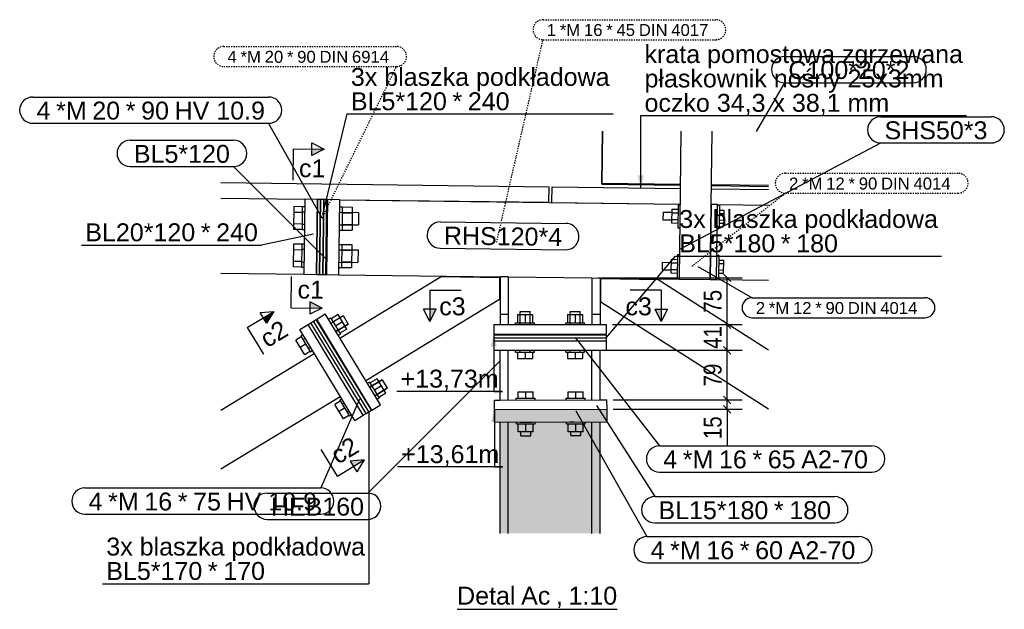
# Model space of a CAD drawing. Header units: millimetres. Extents: x 30 to 208467, y 44 to 15445.
# Tile 5 of 61: x 23642 to 25217, y 45 to 988. Entities that reach past the tile are written whole.
import ezdxf

# ---------------------------------------------------------------- set-up
doc = ezdxf.new("R2010")
doc.units = ezdxf.units.MM
doc.linetypes.add('DXK_LINE_DOT2', pattern=[3.9198, 1.9599, -1.9599])
doc.styles.add('Arial', font='ARIAL.TTF', dxfattribs={"height": 0.2})
doc.styles.add('Arial Narrow', font='ARIALN.TTF', dxfattribs={"height": 0.2})

# ---------------------------------------------------------------- blocks, each defined once
blk = doc.blocks.new('Unknown-19 - 41567')
at = {"color": 5}
blk.add_line((24342, 45), (24598.1, 45), dxfattribs=at)
at = {"color": 5, "style": 'Arial'}
for s, height, p in [('Detal', 28.65, (24342, 52.5)), ('Ac', 28.65, (24444.4, 52.5)), ('1:10', 28.65, (24520.2, 52.5)), (',', 28.7, (24500.1, 52.5))]:
    blk.add_text(s, height=height, dxfattribs=at).set_placement(p)
blk = doc.blocks.new('Part-41621 - 41567')
at = {"color": 7}
for p, q in [((24423.7, 576.9), (24410.7, 576.9)), ((24410.7, 576.9), (24410.7, 500.3)), ((24423.7, 576.9), (24423.7, 500.3)), ((24557.7, 575.1), (24557.7, 500.3)), ((24557.7, 575.1), (24570.7, 574.9)), ((24570.7, 574.9), (24570.7, 500.3)), ((24410.7, 516.9), (24423.7, 516.9)), ((24557.7, 516.9), (24570.7, 516.9))]:
    blk.add_line(p, q, dxfattribs=at)
blk = doc.blocks.new('Part-75661 - 41567')
at = {"color": 7}
for p, q in [((24573.7, 724.9), (24574.8, 809.6)), ((24573.9, 724.9), (24573.7, 724.9))]:
    blk.add_line(p, q, dxfattribs=at)
blk = doc.blocks.new('Part-41607 - 41567')
blk.add_hatch(color=96).paths.add_polyline_path([(24427.3, 344.7), (24423.7, 344.7), (24410.7, 344.6), (24410.7, 166.5), (24570.7, 166.5), (24570.7, 344.9), (24557.7, 344.9)])
at = {"color": 96}
for p, q in [((24410.7, 166.5), (24410.7, 344.6)), ((24423.7, 166.5), (24423.7, 344.7)), ((24557.7, 166.5), (24557.7, 344.9)), ((24570.7, 166.5), (24570.7, 344.9))]:
    blk.add_line(p, q, dxfattribs=at)
blk = doc.blocks.new('Bolt-41730 - 41567')
at = {"color": 7}
for p, q in [((24442.7, 484.3), (24442.7, 485.3)), ((24442.7, 484.3), (24442.7, 485.3)), ((24458.7, 484.3), (24458.7, 485.3)), ((24458.7, 484.3), (24458.7, 485.3)), ((24522.7, 484.3), (24522.7, 485.3)), ((24522.7, 484.3), (24522.7, 485.3)), ((24538.7, 484.3), (24538.7, 485.3)), ((24538.7, 484.3), (24538.7, 485.3))]:
    blk.add_line(p, q, dxfattribs=at)
blk = doc.blocks.new('Part-41626 - 41567')
blk.add_hatch(color=96).paths.add_polyline_path([(24401.8, 344.6), (24581.8, 344.9), (24581.8, 364.9), (24401.8, 364.6)])
at = {"color": 96}
for p, q in [((24401.8, 364.6), (24581.8, 364.9)), ((24401.8, 344.6), (24401.8, 364.6)), ((24581.8, 344.9), (24581.8, 364.9)), ((24401.8, 344.6), (24581.8, 344.9))]:
    blk.add_line(p, q, dxfattribs=at)
blk = doc.blocks.new('Part-41622 - 41567')
at = {"color": 7}
for p, q in [((24154.6, 700.2), (24698.5, 693.3)), ((24758.5, 692.5), (24840.3, 691.5)), ((24153.1, 580.2), (24410.7, 576.9)), ((24423.7, 576.8), (24557.7, 575.1)), ((24570.7, 574.9), (24697, 573.3)), ((24757, 572.5), (24840.3, 571.5))]:
    blk.add_line(p, q, dxfattribs=at)
blk = doc.blocks.new('Bolt-41627 - 41567')
at = {"color": 7}
for p, q in [((24443.3, 344.4), (24443.3, 344.7)), ((24443.3, 344.4), (24443.3, 344.7)), ((24443.7, 344.5), (24443.3, 344.4)), ((24443.3, 344.4), (24461.3, 344.5)), ((24461.3, 344.5), (24461.3, 344.7)), ((24461.3, 344.5), (24461.3, 344.7)), ((24523.7, 344.8), (24523.3, 344.8)), ((24523.3, 344.8), (24529.5, 344.8)), ((24523.3, 344.8), (24523.3, 344.8)), ((24523.3, 344.8), (24523.3, 344.8))]:
    blk.add_line(p, q, dxfattribs=at)
blk = doc.blocks.new('Part-41630 - 41567')
at = {"color": 7}
for p, q in [((24401.7, 379.6), (24410.7, 379.6)), ((24570.7, 379.9), (24581.7, 379.9))]:
    blk.add_line(p, q, dxfattribs=at)
blk = doc.blocks.new('Part-41697 - 41567')
at = {"color": 7}
for p, q in [((23964.1, 727.6), (24489.1, 721)), ((24488.8, 696), (24489.1, 721)), ((23964.1, 702.6), (24098.6, 700.9)), ((24133.6, 700.5), (24134.6, 700.5)), ((24154.6, 700.2), (24488.8, 696))]:
    blk.add_line(p, q, dxfattribs=at)
blk = doc.blocks.new('Part-41643 - 41567')
at = {"color": 7}
for p, q in [((24571.7, 536.5), (24571.7, 573.9)), ((24571.7, 573.9), (24663.5, 572.7)), ((24663.5, 572.7), (24840.3, 459.8)), ((24840.3, 364.9), (24571.7, 536.5))]:
    blk.add_line(p, q, dxfattribs=at)
blk = doc.blocks.new('Part-41645 - 41567')
at = {"color": 7}
for p, q in [((24154.5, 478.9), (24316.3, 577.1)), ((24316.3, 577.1), (24409.7, 576)), ((24409.7, 576), (24409.8, 540.3)), ((24409.8, 540.3), (24196, 410.6))]:
    blk.add_line(p, q, dxfattribs=at)
blk = doc.blocks.new('Part-41713 - 41567')
at = {"color": 7}
for p, q in [((24410.7, 379.6), (24410.7, 459.3)), ((24423.7, 379.7), (24423.7, 459.3)), ((24557.7, 379.9), (24557.7, 459.3)), ((24570.7, 379.9), (24570.7, 459.3))]:
    blk.add_line(p, q, dxfattribs=at)
blk = doc.blocks.new('Part-41649 - 41567')
at = {"color": 7}
for p, q in [((24090.2, 492.5), (24103.8, 500.8)), ((24178.4, 347.2), (24090.2, 492.5)), ((24192, 355.5), (24103.8, 500.8)), ((24178.4, 347.2), (24192, 355.5))]:
    blk.add_line(p, q, dxfattribs=at)
blk = doc.blocks.new('Part-41650 - 41567')
at = {"color": 7}
for p, q in [((24117.5, 509.1), (24131.2, 517.4)), ((24205.7, 363.8), (24117.5, 509.1)), ((24219.4, 372.1), (24131.2, 517.4)), ((24205.7, 363.8), (24219.4, 372.1))]:
    blk.add_line(p, q, dxfattribs=at)
blk = doc.blocks.new('Bolt-41651 - 41567')
at = {"color": 7}
for p, q in [((24139.8, 510.9), (24136.4, 508.9)), ((24139.8, 510.9), (24155.4, 485.3)), ((24140, 502.9), (24159.7, 514.8)), ((24140, 502.9), (24159.7, 514.8)), ((24151.7, 516.4), (24140.6, 509.7)), ((24158.7, 504.9), (24147.6, 498.1)), ((24165.7, 493.3), (24151.7, 516.4)), ((24159.7, 514.8), (24168, 501.1)), ((24125.5, 494.1), (24126.3, 494.6)), ((24125.5, 494.1), (24126.3, 494.6)), ((24148.3, 489.2), (24168, 501.1)), ((24168, 501.1), (24148.3, 489.2)), ((24165.7, 493.3), (24154.6, 486.6)), ((24092.7, 480.6), (24084.2, 475.4)), ((24098.2, 452.3), (24084.2, 475.4)), ((24095.3, 484), (24091.9, 481.9)), ((24091.9, 481.9), (24107.5, 456.2)), ((24099, 478), (24095.6, 475.9)), ((24133.8, 480.4), (24134.6, 480.9)), ((24133.8, 480.4), (24134.6, 480.9)), ((24155.4, 485.3), (24151.9, 483.2)), ((24099.7, 469.1), (24091.2, 463.9)), ((24106.7, 457.5), (24098.2, 452.3)), ((24107.3, 464.3), (24103.9, 462.2)), ((24110.9, 458.3), (24107.5, 456.2)), ((24221.9, 412.2), (24202.3, 400.3)), ((24214, 413.8), (24202.8, 407.1)), ((24228, 390.7), (24214, 413.8)), ((24221.9, 412.2), (24230.2, 398.5)), ((24202.1, 408.4), (24198.6, 406.3)), ((24202.1, 408.4), (24217.6, 382.7)), ((24221, 402.3), (24209.8, 395.5)), ((24210.6, 386.6), (24230.2, 398.5)), ((24210.6, 386.6), (24230.2, 398.5)), ((24155, 378), (24146.4, 372.8)), ((24157.6, 381.4), (24154.2, 379.3)), ((24154.2, 379.3), (24169.8, 353.7)), ((24187.7, 391.5), (24188.6, 392)), ((24187.7, 391.5), (24188.6, 392)), ((24196, 377.8), (24196.9, 378.3)), ((24196, 377.8), (24196.9, 378.3)), ((24217.6, 382.7), (24214.2, 380.6)), ((24228, 390.7), (24216.8, 384)), ((24160.4, 349.7), (24146.4, 372.8)), ((24162, 366.5), (24153.4, 361.3)), ((24161.2, 375.4), (24157.8, 373.3)), ((24169, 354.9), (24160.4, 349.7)), ((24169.5, 361.7), (24166.1, 359.6)), ((24173.2, 355.7), (24169.8, 353.7))]:
    blk.add_line(p, q, dxfattribs=at)
blk = doc.blocks.new('Part-41716 - 41567')
at = {"color": 7}
for p, q in [((24400.7, 474.3), (24400.7, 459.3)), ((24400.7, 474.3), (24580.7, 474.3)), ((24580.7, 474.3), (24580.7, 459.3)), ((24400.7, 459.3), (24580.7, 459.3))]:
    blk.add_line(p, q, dxfattribs=at)
blk = doc.blocks.new('Part-41720 - 41567')
at = {"color": 7}
for p, q in [((24400.7, 479.3), (24400.7, 474.3)), ((24400.7, 479.3), (24580.7, 479.3)), ((24400.7, 474.3), (24580.7, 474.3)), ((24580.7, 479.3), (24580.7, 474.3))]:
    blk.add_line(p, q, dxfattribs=at)
blk = doc.blocks.new('Bolt-41721 - 41567')
at = {"color": 7}
for p, q in [((24436.7, 382.7), (24466.7, 382.7)), ((24436.7, 379.7), (24436.7, 382.7)), ((24439.7, 382.7), (24439.7, 392.7)), ((24439.7, 392.7), (24463.7, 392.7)), ((24451.7, 382.7), (24451.7, 392.7)), ((24463.7, 382.7), (24463.7, 392.7)), ((24466.7, 379.7), (24466.7, 382.7)), ((24516.7, 382.8), (24546.7, 382.9)), ((24516.7, 379.8), (24516.7, 382.8)), ((24519.7, 382.8), (24519.7, 392.8)), ((24519.7, 392.8), (24543.7, 392.8)), ((24531.7, 382.8), (24531.7, 392.8)), ((24543.7, 382.8), (24543.7, 392.8)), ((24546.7, 379.9), (24546.7, 382.9)), ((24436.8, 341.7), (24436.8, 344.7)), ((24436.8, 341.7), (24466.8, 341.7)), ((24439.8, 328.7), (24439.8, 341.7)), ((24451.8, 328.7), (24451.8, 341.7)), ((24463.8, 328.7), (24463.8, 341.7)), ((24466.8, 341.7), (24466.8, 344.7)), ((24516.8, 341.8), (24516.8, 344.8)), ((24516.8, 341.8), (24546.8, 341.9)), ((24519.8, 328.8), (24519.8, 341.8)), ((24531.8, 328.8), (24531.8, 341.8)), ((24543.8, 328.8), (24543.8, 341.8)), ((24546.8, 341.9), (24546.8, 344.9)), ((24463.8, 328.7), (24439.8, 328.7)), ((24443.8, 322.7), (24443.8, 328.7)), ((24443.8, 322.7), (24459.8, 322.7)), ((24459.8, 322.7), (24459.8, 328.7)), ((24543.8, 328.8), (24519.8, 328.8)), ((24523.8, 322.8), (24523.8, 328.8)), ((24523.8, 322.8), (24539.8, 322.8)), ((24539.8, 322.8), (24539.8, 328.8))]:
    blk.add_line(p, q, dxfattribs=at)
blk = doc.blocks.new('Part-41729 - 41567')
at = {"color": 7}
for p, q in [((24400.7, 500.3), (24410.7, 500.3)), ((24570.7, 500.3), (24580.7, 500.3))]:
    blk.add_line(p, q, dxfattribs=at)
blk = doc.blocks.new('Bolt-41658 - 41567')
at = {"color": 7}
for p, q in [((24139.8, 510.9), (24136.4, 508.9)), ((24139.8, 510.9), (24155.4, 485.3)), ((24140, 502.9), (24159.7, 514.8)), ((24140, 502.9), (24159.7, 514.8)), ((24151.7, 516.4), (24140.6, 509.7)), ((24158.7, 504.9), (24147.6, 498.1)), ((24165.7, 493.3), (24151.7, 516.4)), ((24159.7, 514.8), (24168, 501.1)), ((24125.5, 494.1), (24126.3, 494.6)), ((24125.5, 494.1), (24126.3, 494.6)), ((24148.3, 489.2), (24168, 501.1)), ((24168, 501.1), (24148.3, 489.2)), ((24165.7, 493.3), (24154.6, 486.6)), ((24092.7, 480.6), (24084.2, 475.4)), ((24098.2, 452.3), (24084.2, 475.4)), ((24095.3, 484), (24091.9, 481.9)), ((24091.9, 481.9), (24107.5, 456.2)), ((24099, 478), (24095.6, 475.9)), ((24133.8, 480.4), (24134.6, 480.9)), ((24133.8, 480.4), (24134.6, 480.9)), ((24155.4, 485.3), (24151.9, 483.2)), ((24099.7, 469.1), (24091.2, 463.9)), ((24106.7, 457.5), (24098.2, 452.3)), ((24107.3, 464.3), (24103.9, 462.2)), ((24110.9, 458.3), (24107.5, 456.2)), ((24202.3, 400.3), (24221.9, 412.2)), ((24202.3, 400.3), (24221.9, 412.2)), ((24214, 413.8), (24202.8, 407.1)), ((24228, 390.7), (24214, 413.8)), ((24221.9, 412.2), (24230.2, 398.5)), ((24202.1, 408.4), (24198.6, 406.3)), ((24202.1, 408.4), (24217.6, 382.7)), ((24221, 402.3), (24209.8, 395.5)), ((24230.2, 398.5), (24210.6, 386.6)), ((24155, 378), (24146.4, 372.8)), ((24157.6, 381.4), (24154.2, 379.3)), ((24154.2, 379.3), (24169.8, 353.7)), ((24187.7, 391.5), (24188.6, 392)), ((24187.7, 391.5), (24188.6, 392)), ((24196, 377.8), (24196.9, 378.3)), ((24196, 377.8), (24196.9, 378.3)), ((24217.6, 382.7), (24214.2, 380.6)), ((24228, 390.7), (24216.8, 384)), ((24160.4, 349.7), (24146.4, 372.8)), ((24162, 366.5), (24153.4, 361.3)), ((24161.2, 375.4), (24157.8, 373.3)), ((24169, 354.9), (24160.4, 349.7)), ((24169.5, 361.7), (24166.1, 359.6)), ((24173.2, 355.7), (24169.8, 353.7))]:
    blk.add_line(p, q, dxfattribs=at)
blk = doc.blocks.new('Part-41659 - 41567')
at = {"color": 7}
for p, q in [((24133.2, 670.5), (24134.2, 670.5)), ((24132.4, 610.5), (24133.4, 610.5))]:
    blk.add_line(p, q, dxfattribs=at)
blk = doc.blocks.new('Part-41733 - 41567')
at = {"color": 7}
for p, q in [((24108.1, 503.4), (24112.4, 506)), ((24200.6, 360.7), (24112.4, 506)), ((24196.3, 358.1), (24108.1, 503.4)), ((24196.3, 358.1), (24200.6, 360.7))]:
    blk.add_line(p, q, dxfattribs=at)
blk = doc.blocks.new('Part-41726 - 41567')
at = {"color": 7}
blk.add_line((24400.7, 484.3), (24580.7, 484.3), dxfattribs=at)
blk = doc.blocks.new('Part-41736 - 41567')
at = {"color": 7}
for p, q in [((24103.8, 500.8), (24108.1, 503.4)), ((24192, 355.5), (24103.8, 500.8)), ((24196.3, 358.1), (24108.1, 503.4)), ((24192, 355.5), (24196.3, 358.1))]:
    blk.add_line(p, q, dxfattribs=at)
blk = doc.blocks.new('Part-41687 - 41567')
at = {"color": 7}
for p, q in [((24493.5, 695.9), (24493.9, 720.9)), ((24493.9, 720.9), (24698.8, 718.3)), ((24748.8, 717.7), (24840.3, 716.5)), ((24493.5, 695.9), (24698.5, 693.3)), ((24758.5, 692.5), (24840.3, 691.5))]:
    blk.add_line(p, q, dxfattribs=at)
blk = doc.blocks.new('Part-41712 - 41567')
at = {"color": 7}
for p, q in [((24401.7, 379.6), (24581.7, 379.9)), ((24401.8, 364.6), (24401.7, 379.6)), ((24581.8, 364.9), (24581.7, 379.9)), ((24401.8, 364.6), (24581.8, 364.9))]:
    blk.add_line(p, q, dxfattribs=at)
blk = doc.blocks.new('Part-41717 - 41567')
at = {"color": 7}
for p, q in [((24400.7, 500.3), (24400.7, 485.3)), ((24400.7, 500.3), (24580.7, 500.3)), ((24580.7, 500.3), (24580.7, 485.3)), ((24400.7, 485.3), (24580.7, 485.3))]:
    blk.add_line(p, q, dxfattribs=at)
blk = doc.blocks.new('Bolt-41718 - 41567')
at = {"color": 7}
for p, q in [((24442.7, 521.3), (24458.7, 521.3)), ((24442.7, 500.3), (24442.7, 521.3)), ((24458.7, 500.3), (24458.7, 521.3)), ((24522.7, 521.3), (24538.7, 521.3)), ((24522.7, 500.3), (24522.7, 521.3)), ((24538.7, 500.3), (24538.7, 521.3)), ((24438.7, 516.3), (24462.7, 516.3)), ((24438.7, 516.3), (24438.7, 503.3)), ((24450.7, 516.3), (24450.7, 503.3)), ((24462.7, 516.3), (24462.7, 503.3)), ((24518.7, 516.3), (24542.7, 516.3)), ((24518.7, 516.3), (24518.7, 503.3)), ((24530.7, 516.3), (24530.7, 503.3)), ((24542.7, 516.3), (24542.7, 503.3)), ((24435.7, 503.3), (24465.7, 503.3)), ((24435.7, 500.3), (24435.7, 503.3)), ((24465.7, 500.3), (24465.7, 503.3)), ((24515.7, 503.3), (24545.7, 503.3)), ((24515.7, 500.3), (24515.7, 503.3)), ((24545.7, 500.3), (24545.7, 503.3)), ((24442.7, 484.3), (24442.7, 485.3)), ((24442.7, 484.3), (24442.7, 485.3)), ((24458.7, 484.3), (24458.7, 485.3)), ((24458.7, 484.3), (24458.7, 485.3)), ((24522.7, 484.3), (24522.7, 485.3)), ((24522.7, 484.3), (24522.7, 485.3)), ((24538.7, 484.3), (24538.7, 485.3)), ((24538.7, 484.3), (24538.7, 485.3)), ((24435.7, 456.3), (24435.7, 459.3)), ((24442.7, 456.3), (24442.7, 459.3)), ((24458.7, 456.3), (24458.7, 459.3)), ((24465.7, 456.3), (24465.7, 459.3)), ((24515.7, 456.3), (24515.7, 459.3)), ((24522.7, 456.3), (24522.7, 459.3)), ((24538.7, 456.3), (24538.7, 459.3)), ((24545.7, 456.3), (24545.7, 459.3)), ((24435.7, 456.3), (24465.7, 456.3)), ((24438.7, 456.3), (24438.7, 446.3)), ((24438.7, 446.3), (24462.7, 446.3)), ((24450.7, 456.3), (24450.7, 446.3)), ((24462.7, 456.3), (24462.7, 446.3)), ((24515.7, 456.3), (24545.7, 456.3)), ((24518.7, 456.3), (24518.7, 446.3)), ((24518.7, 446.3), (24542.7, 446.3)), ((24530.7, 456.3), (24530.7, 446.3)), ((24542.7, 456.3), (24542.7, 446.3))]:
    blk.add_line(p, q, dxfattribs=at)
blk = doc.blocks.new('Part-41719 - 41567')
at = {"color": 7}
for p, q in [((24400.7, 484.3), (24400.7, 479.3)), ((24400.7, 484.3), (24580.7, 484.3)), ((24400.7, 479.3), (24580.7, 479.3)), ((24580.7, 484.3), (24580.7, 479.3))]:
    blk.add_line(p, q, dxfattribs=at)
blk = doc.blocks.new('Part-41728 - 41567')
at = {"color": 7}
blk.add_line((24580.7, 474.3), (24580.7, 474.3), dxfattribs=at)
blk = doc.blocks.new('Part-41732 - 41567')
at = {"color": 7}
for p, q in [((24112.4, 506), (24116.7, 508.6)), ((24200.6, 360.7), (24112.4, 506)), ((24204.9, 363.3), (24116.7, 508.6)), ((24200.6, 360.7), (24204.9, 363.3))]:
    blk.add_line(p, q, dxfattribs=at)
blk = doc.blocks.new('Part-95271 - 41567')
at = {"color": 7}
for p, q in [((24748.5, 692.7), (24747, 572.7)), ((24758.5, 692.5), (24748.5, 692.7)), ((24757, 572.5), (24758.5, 692.5)), ((24747, 572.7), (24757, 572.5))]:
    blk.add_line(p, q, dxfattribs=at)
blk = doc.blocks.new('Part-42004 - 41567')
at = {"color": 7}
for p, q in [((23964.1, 702.6), (24098.6, 700.9)), ((23964.1, 582.6), (24097.1, 580.9))]:
    blk.add_line(p, q, dxfattribs=at)
blk = doc.blocks.new('Part-42005 - 41567')
at = {"color": 7}
for p, q in [((24098.6, 700.9), (24097.1, 580.9)), ((24118.6, 700.7), (24098.6, 700.9)), ((24117.1, 580.7), (24118.6, 700.7)), ((24097.1, 580.9), (24117.1, 580.7))]:
    blk.add_line(p, q, dxfattribs=at)
blk = doc.blocks.new('Part-42006 - 41567')
at = {"color": 7}
for p, q in [((24134.6, 700.5), (24133.1, 580.5)), ((24154.6, 700.2), (24134.6, 700.5)), ((24153.1, 580.2), (24154.6, 700.2)), ((24133.1, 580.5), (24153.1, 580.2))]:
    blk.add_line(p, q, dxfattribs=at)
blk = doc.blocks.new('Bolt-42007 - 41567')
at = {"color": 7}
for p, q in [((24081, 652.7), (24081.4, 689.6)), ((24081.3, 680.4), (24094.3, 680.2)), ((24081.4, 689.6), (24094.4, 689.4)), ((24094.4, 689.5), (24094, 652.5)), ((24094.3, 681), (24098.3, 680.9)), ((24094.4, 689.5), (24098.4, 689.4)), ((24133.3, 680.5), (24134.3, 680.5)), ((24133.3, 680.5), (24134.3, 680.5)), ((24154.3, 680.2), (24184.3, 679.8)), ((24154.4, 688.7), (24158.4, 688.7)), ((24158.4, 688.7), (24158, 651.7)), ((24158.3, 679.4), (24174.3, 679.2)), ((24158.4, 688.6), (24174.4, 688.4)), ((24174.4, 688.4), (24174, 651.5)), ((24184.3, 679.8), (24184.1, 659.8)), ((24081.1, 661.9), (24094.1, 661.7)), ((24094, 652.5), (24081, 652.7)), ((24094, 652.5), (24098, 652.4)), ((24094.1, 661), (24098.1, 660.9)), ((24133.1, 660.5), (24134.1, 660.5)), ((24133.1, 660.5), (24134.1, 660.5)), ((24154, 651.7), (24158, 651.7)), ((24154.1, 660.2), (24184.1, 659.8)), ((24158, 651.7), (24174, 651.5)), ((24158.1, 660.9), (24174.1, 660.7)), ((24080.2, 592.7), (24080.7, 629.6)), ((24080.6, 620.4), (24093.6, 620.2)), ((24080.7, 629.6), (24093.7, 629.5)), ((24093.7, 629.5), (24093.2, 592.5)), ((24093.6, 621), (24097.6, 620.9)), ((24093.7, 629.5), (24097.7, 629.4)), ((24132.6, 620.5), (24133.6, 620.5)), ((24132.6, 620.5), (24133.6, 620.5)), ((24153.6, 620.2), (24183.6, 619.8)), ((24153.7, 628.7), (24157.7, 628.7)), ((24157.7, 628.7), (24157.2, 591.7)), ((24157.5, 619.4), (24173.5, 619.2)), ((24157.7, 628.6), (24173.7, 628.4)), ((24173.7, 628.4), (24173.2, 591.5)), ((24183.6, 619.8), (24183.3, 599.8)), ((24080.3, 601.9), (24093.3, 601.7)), ((24093.3, 601), (24097.3, 600.9)), ((24132.3, 600.5), (24133.3, 600.5)), ((24132.3, 600.5), (24133.3, 600.5)), ((24153.3, 600.2), (24183.3, 599.8)), ((24157.3, 600.9), (24173.3, 600.7)), ((24093.2, 592.5), (24080.2, 592.7)), ((24093.2, 592.5), (24097.2, 592.4)), ((24153.2, 591.7), (24157.2, 591.7)), ((24157.2, 591.7), (24173.2, 591.5))]:
    blk.add_line(p, q, dxfattribs=at)
blk = doc.blocks.new('Part-42011 - 41567')
at = {"color": 7}
for p, q in [((23964.1, 363.4), (24113.5, 454)), ((23964.1, 269.8), (24155, 385.6))]:
    blk.add_line(p, q, dxfattribs=at)
blk = doc.blocks.new('Part-42016 - 41567')
at = {"color": 7}
for p, q in [((24128.6, 700.5), (24127.1, 580.5)), ((24133.6, 700.5), (24128.6, 700.5)), ((24132.1, 580.5), (24133.6, 700.5)), ((24127.1, 580.5), (24132.1, 580.5))]:
    blk.add_line(p, q, dxfattribs=at)
blk = doc.blocks.new('Part-42017 - 41567')
at = {"color": 7}
for p, q in [((24123.6, 700.6), (24122.1, 580.6)), ((24128.6, 700.5), (24123.6, 700.6)), ((24127.1, 580.5), (24128.6, 700.5)), ((24122.1, 580.6), (24127.1, 580.5))]:
    blk.add_line(p, q, dxfattribs=at)
blk = doc.blocks.new('Part-42018 - 41567')
at = {"color": 7}
for p, q in [((24118.6, 700.7), (24117.1, 580.7)), ((24123.6, 700.6), (24118.6, 700.7)), ((24122.1, 580.6), (24123.6, 700.6)), ((24117.1, 580.7), (24122.1, 580.6))]:
    blk.add_line(p, q, dxfattribs=at)
blk = doc.blocks.new('Part-75682 - 41567')
at = {"color": 7}
blk.add_line((24132.1, 580.5), (24133.1, 580.5), dxfattribs=at)
blk = doc.blocks.new('Part-95269 - 41567')
at = {"color": 7}
for p, q in [((24700, 809.6), (24697, 573.3)), ((24747, 572.7), (24750, 809.6)), ((24697, 573.3), (24747, 572.7))]:
    blk.add_line(p, q, dxfattribs=at)
blk = doc.blocks.new('Bolt-95272 - 41567')
at = {"color": 7}
for p, q in [((24671.4, 679.3), (24671.2, 668.1)), ((24671.4, 680.1), (24671.4, 679.3)), ((24671.4, 680.1), (24685.4, 680)), ((24685.4, 684.9), (24685.1, 663)), ((24685.4, 684.9), (24695.4, 684.8)), ((24685.4, 679.4), (24695.4, 679.3)), ((24695.5, 692.3), (24695, 655.3)), ((24695.5, 692.3), (24698.5, 692.3)), ((24758.5, 691.5), (24761.5, 691.5)), ((24761.5, 691.5), (24761, 654.5)), ((24761.3, 678.2), (24768.8, 678.1)), ((24761.4, 683.4), (24768.9, 683.3)), ((24768.9, 683.3), (24768.6, 662.5)), ((24671.2, 668.1), (24685.2, 668)), ((24685.1, 663), (24695.1, 662.9)), ((24685.2, 668.5), (24695.2, 668.3)), ((24761.1, 662.6), (24768.6, 662.5)), ((24761.2, 667.8), (24768.7, 667.7)), ((24695, 655.3), (24698, 655.3)), ((24758, 654.5), (24761, 654.5)), ((24670.3, 599.3), (24670.2, 588.1)), ((24670.3, 600.1), (24670.3, 599.3)), ((24670.3, 600.1), (24684.3, 600)), ((24684.4, 604.9), (24684.1, 583)), ((24684.3, 599.4), (24694.3, 599.3)), ((24684.4, 604.9), (24694.4, 604.8)), ((24694.5, 612.3), (24694, 575.3)), ((24694.5, 612.3), (24697.5, 612.3)), ((24757.5, 611.5), (24760.5, 611.5)), ((24760.5, 611.5), (24760, 574.5)), ((24760.4, 603.4), (24767.9, 603.3)), ((24767.9, 603.3), (24767.6, 582.5)), ((24670.2, 588.1), (24684.2, 588)), ((24684.1, 583), (24694.1, 582.9)), ((24684.2, 588.5), (24694.2, 588.3)), ((24760.2, 587.8), (24767.7, 587.7)), ((24760.3, 598.2), (24767.8, 598.1)), ((24694, 575.3), (24697, 575.3)), ((24757, 574.5), (24760, 574.5)), ((24760.1, 582.6), (24767.6, 582.5))]:
    blk.add_line(p, q, dxfattribs=at)
blk = doc.blocks.new('Part-95274 - 41567')
at = {"color": 7}
for p, q in [((24573.9, 724.9), (24575, 809.6)), ((24573.9, 726.9), (24698.9, 725.3)), ((24573.9, 724.9), (24698.9, 723.3)), ((24748.9, 724.7), (24840.3, 723.5)), ((24748.9, 722.7), (24840.3, 721.5))]:
    blk.add_line(p, q, dxfattribs=at)
blk = doc.blocks.new('StraightDimension-75839 - 41567')
at = {"color": 174}
for p, q in [((24500.7, 459.3), (24798.1, 459.3)), ((24780.1, 453.3), (24768.1, 465.3)), ((24774.1, 379.9), (24774.1, 459.3)), ((24591.7, 379.9), (24798.1, 379.9)), ((24768.1, 385.9), (24780.1, 373.9))]:
    blk.add_line(p, q, dxfattribs=at)
at = {"color": 30, "style": 'Arial Narrow'}
blk.add_text('79', height=28.63, rotation=90.0002, dxfattribs=at).set_placement((24765.1, 401.4))
blk = doc.blocks.new('StraightDimension-75837 - 41567')
at = {"color": 174}
for p, q in [((24567.7, 575.1), (24798.1, 575.1)), ((24780.1, 569.1), (24768.1, 581.1)), ((24774.1, 500.3), (24774.1, 575.1)), ((24768.1, 506.3), (24780.1, 494.3)), ((24590.7, 500.3), (24798.1, 500.3))]:
    blk.add_line(p, q, dxfattribs=at)
at = {"color": 30, "style": 'Arial Narrow'}
blk.add_text('75', height=28.63, rotation=90.0002, dxfattribs=at).set_placement((24765.1, 519.4))
blk = doc.blocks.new('StraightDimension-75838 - 41567')
at = {"color": 174}
for p, q in [((24780.1, 494.3), (24768.1, 506.3)), ((24590.7, 500.3), (24798.1, 500.3)), ((24774.1, 459.3), (24774.1, 500.3)), ((24500.7, 459.3), (24798.1, 459.3)), ((24768.1, 465.3), (24780.1, 453.3))]:
    blk.add_line(p, q, dxfattribs=at)
at = {"color": 30, "style": 'Arial Narrow'}
blk.add_text('41', height=28.63, rotation=90.0002, dxfattribs=at).set_placement((24765.1, 461.5))
blk = doc.blocks.new('StraightDimension-75840 - 41567')
at = {"color": 174}
for p, q in [((24591.7, 379.9), (24798.1, 379.9)), ((24768.1, 385.9), (24780.1, 373.9)), ((24774.1, 364.9), (24774.1, 379.9)), ((24591.8, 364.9), (24798.1, 364.9)), ((24780.1, 358.9), (24768.1, 370.9)), ((24774.1, 364.9), (24774.1, 305.9)), ((24774.1, 364.9), (24774.1, 305.9))]:
    blk.add_line(p, q, dxfattribs=at)
at = {"color": 30, "style": 'Arial Narrow'}
blk.add_text('15', height=28.63, rotation=90.0002, dxfattribs=at).set_placement((24765.1, 317.2))
blk = doc.blocks.new('Mark-42023 - 41567')
at = {"color": 136}
for p, q in [((24315.2, 664.7), (24516.3, 662.2)), ((24314.7, 622.7), (24515.7, 620.2))]:
    blk.add_line(p, q, dxfattribs=at)
for centre, start, end in [((24315, 643.7), 89.2716, 269.2716), ((24516, 641.2), 269.2716, 89.2716)]:
    blk.add_arc(centre, 21, start, end, dxfattribs=at)
at = {"color": 30, "style": 'Arial'}
blk.add_text('RHS120*4', height=28.65, rotation=359.2723, dxfattribs=at).set_placement((24320.8, 628.6))
blk = doc.blocks.new('Mark-41784 - 41567')
at = {"color": 136}
for p, q in [((24580.7, 479.3), (24691.4, 610)), ((24691.4, 610), (25117.1, 610))]:
    blk.add_line(p, q, dxfattribs=at)
at = {"color": 30, "style": 'Arial'}
for s, height, p in [('3x blaszka podkładowa', 28.652, (24697.4, 655)), ('BL5*180', 28.65, (24697.4, 616)), ('*', 28.7, (24859.9, 616)), ('180', 28.65, (24884.5, 616))]:
    blk.add_text(s, height=height, dxfattribs=at).set_placement(p)
blk = doc.blocks.new('Mark-41777 - 41567')
at = {"color": 136}
for p, q in [((24411.2, 443), (24199.1, 230.9)), ((24038.1, 230.9), (24199.1, 230.9)), ((24038.1, 188.9), (24199.1, 188.9))]:
    blk.add_line(p, q, dxfattribs=at)
for centre, start, end in [((24038.1, 209.9), 90, 270), ((24199.1, 209.9), 270, 90)]:
    blk.add_arc(centre, 21, start, end, dxfattribs=at)
at = {"color": 30, "style": 'Arial'}
blk.add_text('HEB160', height=28.65, dxfattribs=at).set_placement((24044.1, 194.9))
blk = doc.blocks.new('Mark-42448 - 41567')
at = {"color": 7}
for p, q in [((24185.9, 381), (24123.9, 239.1)), ((23746.6, 239.1), (24123.9, 239.1)), ((23746.6, 197.1), (24123.9, 197.1))]:
    blk.add_line(p, q, dxfattribs=at)
for centre, start, end in [((23746.6, 218.1), 90, 270), ((24123.9, 218.1), 270, 90)]:
    blk.add_arc(centre, 21, start, end, dxfattribs=at)
at = {"color": 30, "style": 'Arial'}
for s, height, p in [('4', 28.7, (23752.6, 203.1)), ('*M', 28.65, (23783.8, 203.1)), ('16', 28.65, (23841.7, 203.1)), ('*', 28.7, (23895.2, 203.1)), ('75', 28.65, (23919.8, 203.1)), ('HV 10.9', 28.65, (23973.3, 203.1))]:
    blk.add_text(s, height=height, dxfattribs=at).set_placement(p)
blk = doc.blocks.new('Mark-41776 - 41567')
at = {"color": 136}
for p, q in [((24565.2, 370.9), (24658.1, 225.2)), ((24658.1, 225.2), (24946.2, 225.2)), ((24658.1, 183.2), (24946.2, 183.2))]:
    blk.add_line(p, q, dxfattribs=at)
for centre, start, end in [((24658.1, 204.2), 90, 270), ((24946.2, 204.2), 270, 90)]:
    blk.add_arc(centre, 21, start, end, dxfattribs=at)
at = {"color": 30, "style": 'Arial'}
for s, height, p in [('BL15*180', 28.65, (24664.1, 189.2)), ('*', 28.7, (24848.8, 189.2)), ('180', 28.65, (24873.4, 189.2))]:
    blk.add_text(s, height=height, dxfattribs=at).set_placement(p)
blk = doc.blocks.new('Mark-41789 - 41567')
at = {"color": 136}
for p in [(24200.6, 360.7), (23774.9, 86)]:
    blk.add_line(p, (24200.6, 86), dxfattribs=at)
at = {"color": 30, "style": 'Arial'}
for s, height, p in [('3x blaszka podkładowa', 28.652, (23780.9, 131)), ('BL5*170', 28.65, (23780.9, 92)), ('*', 28.7, (23943.4, 92)), ('170', 28.65, (23968, 92))]:
    blk.add_text(s, height=height, dxfattribs=at).set_placement(p)
blk = doc.blocks.new('Mark-75702 - 41567')
at = {"color": 136}
for p, q in [((23819, 795.2), (23984.5, 795.2)), ((23819, 753.2), (23984.5, 753.2)), ((24133, 604.7), (23984.5, 753.2))]:
    blk.add_line(p, q, dxfattribs=at)
for centre, start, end in [((23819, 774.2), 90, 270), ((23984.5, 774.2), 270, 90)]:
    blk.add_arc(centre, 21, start, end, dxfattribs=at)
at = {"color": 30, "style": 'Arial'}
blk.add_text('BL5*120', height=28.65, dxfattribs=at).set_placement((23825, 759.2))
blk = doc.blocks.new('Mark-42024 - 41567')
at = {"color": 136}
for p in [(24112.2, 644.9), (23741.3, 627.7)]:
    blk.add_line(p, (24029.4, 627.7), dxfattribs=at)
at = {"color": 30, "style": 'Arial'}
for s, height, p in [('BL20*120', 28.65, (23747.3, 633.7)), ('*', 28.7, (23932, 633.7)), ('240', 28.65, (23956.6, 633.7))]:
    blk.add_text(s, height=height, dxfattribs=at).set_placement(p)
blk = doc.blocks.new('Mark-42034 - 41567')
at = {"color": 136}
for p, q in [((24127, 676.3), (24166.1, 837.3)), ((24166.1, 837.3), (24591.8, 837.3))]:
    blk.add_line(p, q, dxfattribs=at)
at = {"color": 30, "style": 'Arial'}
for s, height, p in [('3x blaszka podkładowa', 28.652, (24172.1, 882.3)), ('BL5*120', 28.65, (24172.1, 843.3)), ('*', 28.7, (24334.6, 843.3)), ('240', 28.65, (24359.2, 843.3))]:
    blk.add_text(s, height=height, dxfattribs=at).set_placement(p)
blk = doc.blocks.new('Mark-42451 - 41567')
at = {"color": 7}
for p, q in [((24530.7, 479.8), (24665.8, 306.5)), ((24665.8, 306.5), (25005.2, 306.5)), ((24665.8, 264.5), (25005.2, 264.5))]:
    blk.add_line(p, q, dxfattribs=at)
for centre, start, end in [((24665.8, 285.5), 90, 270), ((25005.2, 285.5), 270, 90)]:
    blk.add_arc(centre, 21, start, end, dxfattribs=at)
at = {"color": 30, "style": 'Arial'}
for s, height, p in [('*M', 28.65, (24703, 270.5)), ('16', 28.65, (24760.9, 270.5)), ('*', 28.7, (24814.4, 270.5)), ('65', 28.65, (24839, 270.5)), ('A2-70', 28.65, (24892.5, 270.5)), ('4', 28.7, (24671.8, 270.5))]:
    blk.add_text(s, height=height, dxfattribs=at).set_placement(p)
blk = doc.blocks.new('Mark-42452 - 41567')
at = {"color": 7}
for p, q in [((24531.8, 362.3), (24645.6, 161.2)), ((24645.6, 161.2), (24985.1, 161.2)), ((24645.6, 119.2), (24985.1, 119.2))]:
    blk.add_line(p, q, dxfattribs=at)
for centre, start, end in [((24645.6, 140.2), 90, 270), ((24985.1, 140.2), 270, 90)]:
    blk.add_arc(centre, 21, start, end, dxfattribs=at)
at = {"color": 30, "style": 'Arial'}
for s, height, p in [('4', 28.7, (24651.6, 125.2)), ('*M', 28.65, (24682.8, 125.2)), ('16', 28.65, (24740.7, 125.2)), ('*', 28.7, (24794.2, 125.2)), ('60', 28.65, (24818.8, 125.2)), ('A2-70', 28.65, (24872.3, 125.2))]:
    blk.add_text(s, height=height, dxfattribs=at).set_placement(p)
blk = doc.blocks.new('Mark-42454 - 41567')
at = {"color": 7}
for p, q in [((23663.3, 864.4), (24040.6, 864.4)), ((23663.3, 822.4), (24040.6, 822.4)), ((24126.2, 670.6), (24040.6, 822.4))]:
    blk.add_line(p, q, dxfattribs=at)
for centre, start, end in [((23663.3, 843.4), 90, 270), ((24040.6, 843.4), 270, 90)]:
    blk.add_arc(centre, 21, start, end, dxfattribs=at)
at = {"color": 30, "style": 'Arial'}
for s, height, p in [('4', 28.7, (23669.3, 828.4)), ('*M', 28.65, (23700.6, 828.4)), ('20', 28.65, (23758.5, 828.4)), ('*', 28.7, (23812, 828.4)), ('90', 28.65, (23836.6, 828.4)), ('HV 10.9', 28.65, (23890.1, 828.4))]:
    blk.add_text(s, height=height, dxfattribs=at).set_placement(p)
blk = doc.blocks.new('Text-45135 - 41567')
blk.add_hatch(color=136).paths.add_polyline_path([(24640.8, 739.1), (24635.8, 719.1), (24630.8, 739.1)])
at = {"color": 136}
for p, q in [((24635.8, 719.1), (24635.8, 834.8)), ((24635.8, 834.8), (25157, 834.8))]:
    blk.add_line(p, q, dxfattribs=at)
at = {"color": 30, "style": 'Arial'}
for s, p in [('krata pomostowa zgrzewana', (24641.8, 918.8)), ('płaskownik nośny 25x3mm', (24641.8, 879.8)), ('oczko 34,3 x 38,1 mm', (24641.8, 840.8))]:
    blk.add_text(s, height=28.652, dxfattribs=at).set_placement(p)
blk = doc.blocks.new('SectionMark-46579 - 41567')
for points in [[(24109.5, 771.1), (24109.6, 781.1), (24129.6, 780.9)], [(24106.4, 527), (24106.5, 537), (24126.4, 526.7)]]:
    blk.add_hatch(color=5).paths.add_polyline_path(points)
at = {"color": 5}
for p, q in [((24109.5, 771.1), (24109.7, 791.1)), ((24109.7, 791.1), (24129.6, 780.9)), ((24079.6, 781.5), (24079, 731.5)), ((24079.6, 781.5), (24129.6, 780.9)), ((24129.6, 780.9), (24109.5, 771.1)), ((24076.4, 527.4), (24077, 577.4)), ((24106.5, 537), (24106.2, 517)), ((24126.4, 526.7), (24106.5, 537)), ((24076.4, 527.4), (24126.4, 526.7)), ((24126.4, 526.7), (24106.2, 517))]:
    blk.add_line(p, q, dxfattribs=at)
at = {"color": 5, "style": 'Arial'}
for p in [(24089, 736.4), (24086.6, 542.2)]:
    blk.add_text('c1', height=28.65, rotation=359.2723, dxfattribs=at).set_placement(p)
blk = doc.blocks.new('SectionMark-46836 - 41567')
for points in [[(24037.2, 502.7), (24032, 511.2), (24049.1, 521.6)], [(24176.2, 273.6), (24171, 282.1), (24193.3, 284)]]:
    blk.add_hatch(color=5).paths.add_polyline_path(points)
at = {"color": 5}
for p, q in [((24006.4, 495.6), (24049.1, 521.6)), ((24026.8, 519.8), (24049.1, 521.6)), ((24037.2, 502.7), (24026.8, 519.8)), ((24049.1, 521.6), (24037.2, 502.7)), ((24006.4, 495.6), (24032.3, 452.9)), ((24150.6, 258), (24124.6, 300.8)), ((24150.6, 258), (24193.3, 284)), ((24193.3, 284), (24171, 282.1)), ((24193.3, 284), (24181.4, 265)), ((24171, 282.1), (24181.4, 265))]:
    blk.add_line(p, q, dxfattribs=at)
at = {"color": 5, "style": 'Arial'}
for p in [(24038.3, 462.4), (24151.3, 276)]:
    blk.add_text('c2', height=28.65, rotation=31.2548, dxfattribs=at).set_placement(p)
blk = doc.blocks.new('SectionMark-46940 - 41567')
for points in [[(24298.4, 525.3), (24308.4, 525.3), (24298.4, 505.3)], [(24658.6, 525.3), (24668.6, 525.3), (24668.6, 505.3)]]:
    blk.add_hatch(color=5).paths.add_polyline_path(points)
at = {"color": 5}
for p, q in [((24298.4, 555.3), (24348.4, 555.3)), ((24298.4, 555.3), (24298.4, 505.3)), ((24668.6, 555.3), (24618.6, 555.3)), ((24668.6, 555.3), (24668.6, 505.3)), ((24298.4, 505.3), (24288.4, 525.3)), ((24308.4, 525.3), (24288.4, 525.3)), ((24298.4, 505.3), (24308.4, 525.3)), ((24658.6, 525.3), (24678.6, 525.3)), ((24668.6, 505.3), (24658.6, 525.3)), ((24678.6, 525.3), (24668.6, 505.3))]:
    blk.add_line(p, q, dxfattribs=at)
at = {"color": 5, "style": 'Arial'}
for p in [(24313.4, 515.3), (24611.3, 515.3)]:
    blk.add_text('c3', height=28.65, rotation=359.9943, dxfattribs=at).set_placement(p)
blk = doc.blocks.new('Unknown-49434 - 41567')
blk.add_hatch(color=6).paths.add_polyline_path([(24396.8, 344.6), (24401.8, 364.6), (24406.8, 344.6)])
at = {"color": 6}
for p, q in [((24401.8, 364.6), (24401.8, 272.9)), ((24415.4, 272.9), (24246.6, 272.9)), ((24401.8, 272.9), (24415.4, 272.9))]:
    blk.add_line(p, q, dxfattribs=at)
at = {"color": 6, "style": 'Arial'}
blk.add_text('+13,61m', height=28.65, dxfattribs=at).set_placement((24252.6, 278.9))
blk = doc.blocks.new('Unknown-49438 - 41567')
blk.add_hatch(color=6).paths.add_polyline_path([(24395.7, 465.3), (24400.7, 485.3), (24405.7, 465.3)])
at = {"color": 6}
for p, q in [((24400.7, 485.3), (24400.7, 393.6)), ((24414.4, 393.6), (24245.6, 393.6)), ((24400.7, 393.6), (24414.4, 393.6))]:
    blk.add_line(p, q, dxfattribs=at)
at = {"color": 6, "style": 'Arial'}
blk.add_text('+13,73m', height=28.65, dxfattribs=at).set_placement((24251.6, 399.6))
blk = doc.blocks.new('Mark-75685 - 41567')
at = {"color": 7, "linetype": 'DXK_LINE_DOT2'}
for p, q in [((24479.5, 988.1), (24755.9, 988.1)), ((24405.2, 632), (24479.5, 956.1)), ((24479.5, 956.1), (24755.9, 956.1))]:
    blk.add_line(p, q, dxfattribs=at)
for centre, start, end in [((24479.5, 972.1), 90, 270), ((24755.9, 972.1), 270, 90)]:
    blk.add_arc(centre, 16, start, end, dxfattribs=at)
at = {"color": 30, "style": 'Arial'}
for s, p in [('1', (24485.5, 962.1)), ('*M', (24506.3, 962.1)), ('16', (24544.9, 962.1)), ('*', (24580.6, 962.1)), ('45', (24597, 962.1)), ('DIN', (24632.7, 962.1)), ('4017', (24684.6, 962.1))]:
    blk.add_text(s, height=19.1, dxfattribs=at).set_placement(p)
blk = doc.blocks.new('Mark-75686 - 41567')
at = {"color": 7, "linetype": 'DXK_LINE_DOT2'}
for p, q in [((24867, 742.5), (25143.4, 742.5)), ((24717.3, 593.5), (24867, 710.5)), ((24867, 710.5), (25143.4, 710.5))]:
    blk.add_line(p, q, dxfattribs=at)
for centre, start, end in [((24867, 726.5), 90, 270), ((25143.4, 726.5), 270, 90)]:
    blk.add_arc(centre, 16, start, end, dxfattribs=at)
at = {"color": 30, "style": 'Arial'}
for s, p in [('2', (24873, 716.5)), ('*M', (24893.8, 716.5)), ('12', (24932.4, 716.5)), ('*', (24968.1, 716.5)), ('90', (24984.5, 716.5)), ('DIN', (25020.1, 716.5)), ('4014', (25072.1, 716.5))]:
    blk.add_text(s, height=19.1, dxfattribs=at).set_placement(p)
blk = doc.blocks.new('Mark-75687 - 41567')
at = {"color": 7, "linetype": 'DXK_LINE_DOT2'}
for p, q in [((23968.7, 945.2), (24245.1, 945.2)), ((23968.7, 913.2), (24245.1, 913.2)), ((24126.2, 670.6), (24245.1, 913.2))]:
    blk.add_line(p, q, dxfattribs=at)
for centre, start, end in [((23968.7, 929.2), 90, 270), ((24245.1, 929.2), 270, 90)]:
    blk.add_arc(centre, 16, start, end, dxfattribs=at)
at = {"color": 30, "style": 'Arial'}
for s, p in [('4', (23974.7, 919.2)), ('*M', (23995.6, 919.2)), ('20', (24034.2, 919.2)), ('*', (24069.8, 919.2)), ('90', (24086.2, 919.2)), ('DIN', (24121.9, 919.2)), ('6914', (24173.8, 919.2))]:
    blk.add_text(s, height=19.1, dxfattribs=at).set_placement(p)
blk = doc.blocks.new('Mark-95276 - 41567')
at = {"color": 136}
for p, q in [((25019.7, 832.9), (25196.3, 832.9)), ((24698.1, 621), (25019.7, 790.9)), ((25019.7, 790.9), (25196.3, 790.9))]:
    blk.add_line(p, q, dxfattribs=at)
for centre, start, end in [((25019.7, 811.9), 90, 270), ((25196.3, 811.9), 270, 90)]:
    blk.add_arc(centre, 21, start, end, dxfattribs=at)
at = {"color": 30, "style": 'Arial'}
blk.add_text('SHS50*3', height=28.65, dxfattribs=at).set_placement((25025.7, 796.9))
blk = doc.blocks.new('Mark-95275 - 41567')
at = {"color": 7}
for p, q in [((24727.3, 593.4), (24813.9, 543.4)), ((24813.9, 543.4), (25090.3, 543.4)), ((24813.9, 511.4), (25090.3, 511.4))]:
    blk.add_line(p, q, dxfattribs=at)
for centre, start, end in [((24813.9, 527.4), 90, 270), ((25090.3, 527.4), 270, 90)]:
    blk.add_arc(centre, 16, start, end, dxfattribs=at)
at = {"color": 30, "style": 'Arial'}
for s, p in [('2', (24819.9, 517.4)), ('*M', (24840.7, 517.4)), ('12', (24879.3, 517.4)), ('*', (24915, 517.4)), ('90', (24931.3, 517.4)), ('DIN', (24967, 517.4)), ('4014', (25018.9, 517.4))]:
    blk.add_text(s, height=19.1, dxfattribs=at).set_placement(p)
blk = doc.blocks.new('Mark-95278 - 41567')
at = {"color": 136}
for p, q in [((24866, 929.3), (25071.5, 929.3)), ((24821, 809.3), (24866, 887.3)), ((24866, 887.3), (25071.5, 887.3))]:
    blk.add_line(p, q, dxfattribs=at)
for centre, start, end in [((24866, 908.3), 90, 270), ((25071.5, 908.3), 270, 90)]:
    blk.add_arc(centre, 21, start, end, dxfattribs=at)
at = {"color": 30, "style": 'Arial'}
blk.add_text('C100*20*2', height=28.65, dxfattribs=at).set_placement((24872, 893.3))

msp = doc.modelspace()

# ---------------------------------------------------------------- block references
for name in ['Mark-75685 - 41567', 'Mark-75687 - 41567', 'Text-45135 - 41567', 'Mark-95278 - 41567', 'Mark-42034 - 41567', 'Mark-42454 - 41567', 'Mark-95276 - 41567', 'Part-75661 - 41567', 'Part-95274 - 41567', 'Part-95269 - 41567', 'Mark-75702 - 41567', 'SectionMark-46579 - 41567', 'Mark-75686 - 41567', 'Part-41697 - 41567', 'Part-41687 - 41567', 'Part-42004 - 41567', 'Part-42005 - 41567', 'Part-42018 - 41567', 'Part-42017 - 41567', 'Part-42016 - 41567', 'Part-42006 - 41567', 'Part-41622 - 41567', 'Bolt-42007 - 41567', 'Mark-41784 - 41567', 'Bolt-95272 - 41567', 'Part-95271 - 41567', 'Mark-42024 - 41567', 'Part-41659 - 41567', 'Mark-42023 - 41567', 'Mark-95275 - 41567', 'Part-75682 - 41567', 'Part-41645 - 41567', 'Part-41621 - 41567', 'StraightDimension-75837 - 41567', 'Part-41643 - 41567', 'SectionMark-46940 - 41567', 'SectionMark-46836 - 41567', 'Bolt-41718 - 41567', 'Bolt-41651 - 41567', 'Bolt-41658 - 41567', 'Part-41733 - 41567', 'Part-41732 - 41567', 'Part-41650 - 41567', 'StraightDimension-75838 - 41567', 'Part-41649 - 41567', 'Part-41736 - 41567', 'Part-41729 - 41567', 'Part-41717 - 41567', 'Unknown-49438 - 41567', 'Part-41726 - 41567', 'Part-41719 - 41567', 'Part-41720 - 41567', 'Part-41716 - 41567', 'Bolt-41730 - 41567', 'Mark-42451 - 41567', 'Part-41728 - 41567', 'Part-41713 - 41567', 'StraightDimension-75839 - 41567', 'Part-42011 - 41567', 'Mark-41777 - 41567', 'Mark-42448 - 41567', 'Part-41630 - 41567', 'Part-41712 - 41567', 'Bolt-41721 - 41567', 'StraightDimension-75840 - 41567', 'Unknown-49434 - 41567', 'Part-41626 - 41567', 'Mark-42452 - 41567', 'Mark-41776 - 41567', 'Mark-41789 - 41567', 'Part-41607 - 41567', 'Bolt-41627 - 41567', 'Unknown-19 - 41567']:
    msp.add_blockref(name, (0, 0))

doc.saveas('drawing.dxf')
